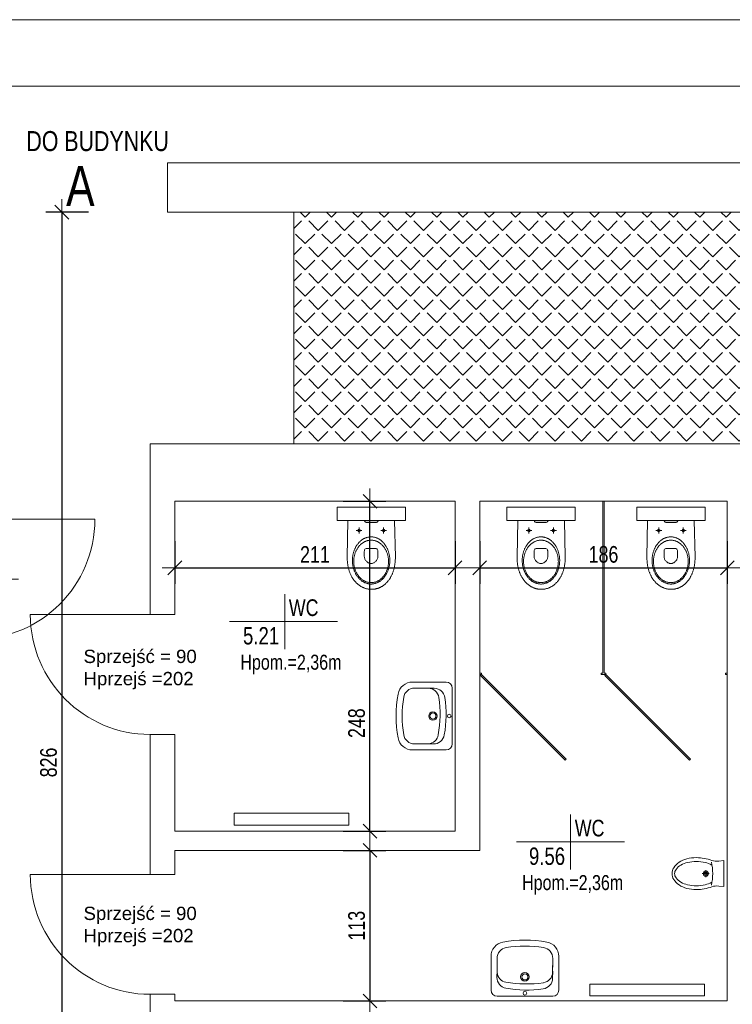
# Model space of a CAD drawing. Header units: millimetres. Extents: x 27490 to 108194, y -40520 to 41185.
# Tile 48 of 65: x 56931 to 57467, y -29899 to -29161. Entities that reach past the tile are written whole.
import ezdxf
from ezdxf.enums import TextEntityAlignment as Align

# ---------------------------------------------------------------- set-up
doc = ezdxf.new("R2010")
doc.units = ezdxf.units.MM
doc.layers.get('0').update_dxf_attribs({"lineweight": 18})
doc.layers.get('Defpoints').update_dxf_attribs({"lineweight": 18})
for name, color, linetype, lineweight in [('BA_drz', 7, 'Continuous', 18), ('BA_met', 7, 'Continuous', 18), ('Cienka', 7, 'Continuous', 18), ('M_Ramki rysunków', 2, 'Continuous', 18), ('PG_WIDOKOWE_CIENKIE', 1, 'Continuous', 18), ('PG_WYMIARY', 1, 'Continuous', 18), ('PG_WYPOSAŻENIE', 1, 'Continuous', 18)]:
    doc.layers.add(name, color=color, linetype=linetype, lineweight=lineweight)
doc.styles.add('BIKTC', font='bikromsw.shx', dxfattribs={"width": 0.8})
doc.styles.add('BIKWYM', font='BIKROMSW.SHX', dxfattribs={"width": 0.8})
doc.styles.add('ROMANS', font='bikromsw.shx', dxfattribs={"width": 0.8})
doc.styles.get("Standard").update_dxf_attribs({"font": 'arial.ttf'})
doc.dimstyles.new('BA_KR_50', dxfattribs={"dimscale": 0.5, "dimtxt": 25, "dimasz": 1.666667, "dimexe": 24, "dimexo": 0, "dimgap": 0, "dimtad": 0, "dimdec": 1, "dimrnd": 0.5, "dimzin": 9, "dimdsep": 46, "dimtxsty": 'BIKWYM', "dimblk": 'WYM-KR', "dimcen": 0, "dimdle": 20, "dimclrd": 256, "dimclre": 256, "dimclrt": 7, "dimadec": 0, "dimazin": 0, "dimtfac": 0.033333, "dimtdec": 1, "dimtmove": 0, "dimatfit": 3, "dimldrblk": 'WYM-KR', "dimfxl": 40, "dimfxlon": 1, "dimtvp": 0.8, "dimtolj": 1, "dimarcsym": 0})

# ---------------------------------------------------------------- blocks, each defined once
blk = doc.blocks.new('dr1h901')
at = {"color": 0}
blk.add_line((-0.5, 0), (-0.5, 1), dxfattribs=at)
blk.add_line((0, 0.3622), (0, -0.2655))
blk.add_arc((-0.5, 0), 1, 0, 90, dxfattribs=at)
blk = doc.blocks.new('A$Cd28b784c')
at = {"lineweight": 18, "transparency": 33554559}
h = blk.add_hatch(color=256, dxfattribs=at)
h.dxf.hatch_style = 1
h.paths.add_polyline_path([(18.54, 22.22), (18.43, 23), (18.14, 23.62), (17.75, 24.08), (17.31, 24.36), (16.9, 24.47), (16.9, 13.87), (17.31, 13.97), (17.75, 14.26), (18.14, 14.72), (18.43, 15.34), (18.54, 16.11)])
at = {"lineweight": 18}
for p, q in [((16.9, 44.83), (6.9, 44.83)), ((6.9, -6.49), (6.9, 44.83)), ((16.9, -6.49), (16.9, 44.83)), ((16.9, -6.49), (6.9, -6.49))]:
    blk.add_line(p, q, dxfattribs=at)
at = {"lineweight": 13}
for p, q in [((44.61, 37.25), (16.9, 36.7)), ((45.21, 37.25), (44.61, 37.25)), ((45.82, 37.23), (45.21, 37.25)), ((46.41, 37.21), (45.82, 37.23)), ((47, 37.18), (46.41, 37.21)), ((47.58, 37.15), (47, 37.18)), ((48.16, 37.1), (47.58, 37.15)), ((48.73, 37.04), (48.16, 37.1)), ((49.3, 36.97), (48.73, 37.04)), ((49.85, 36.9), (49.3, 36.97)), ((24.51, 30.6), (24.51, 26.24)), ((35.01, 29.4), (35.4, 29.67)), ((35.4, 29.67), (35.79, 29.93)), ((35.79, 29.93), (36.19, 30.19)), ((36.19, 30.19), (36.6, 30.43)), ((36.6, 30.43), (37.03, 30.67)), ((37.03, 30.67), (37.46, 30.89)), ((37.46, 30.89), (37.89, 31.11)), ((37.89, 31.11), (38.34, 31.31)), ((37.98, 29.37), (38.39, 29.62)), ((38.34, 31.31), (38.79, 31.51)), ((38.39, 29.62), (38.81, 29.86)), ((38.79, 31.51), (39.26, 31.7)), ((38.81, 29.86), (39.24, 30.09)), ((39.24, 30.09), (39.68, 30.31)), ((39.26, 31.7), (39.73, 31.87)), ((39.68, 30.31), (40.12, 30.52)), ((39.73, 31.87), (40.2, 32.03)), ((40.12, 30.52), (40.58, 30.71)), ((40.2, 32.03), (40.69, 32.19)), ((40.58, 30.71), (41.04, 30.9)), ((40.69, 32.19), (41.18, 32.33)), ((41.04, 30.9), (41.51, 31.07)), ((41.18, 32.33), (41.68, 32.46)), ((41.51, 31.07), (41.99, 31.23)), ((41.68, 32.46), (42.18, 32.58)), ((41.99, 31.23), (42.48, 31.37)), ((42.18, 32.58), (42.69, 32.69)), ((42.48, 31.37), (42.97, 31.51)), ((42.69, 32.69), (43.21, 32.78)), ((42.97, 31.51), (43.48, 31.63)), ((43.21, 32.78), (43.73, 32.87)), ((43.48, 31.63), (43.98, 31.74)), ((43.73, 32.87), (44.26, 32.94)), ((43.98, 31.74), (44.5, 31.83)), ((44.26, 32.94), (44.79, 33)), ((44.5, 31.83), (45.02, 31.91)), ((44.79, 33), (45.32, 33.04)), ((45.02, 31.91), (45.54, 31.98)), ((45.32, 33.04), (45.87, 33.08)), ((45.54, 31.98), (46.07, 32.03)), ((45.87, 33.08), (46.41, 33.1)), ((46.07, 32.03), (46.61, 32.07)), ((46.41, 33.1), (46.96, 33.1)), ((46.61, 32.07), (47.15, 32.09)), ((46.96, 33.1), (47.51, 33.1)), ((47.15, 32.09), (47.7, 32.1)), ((47.51, 33.1), (48.06, 33.08)), ((47.7, 32.1), (47.7, 32.09)), ((47.7, 32.1), (48.24, 32.09)), ((48.06, 33.08), (48.6, 33.04)), ((48.24, 32.09), (48.79, 32.07)), ((48.6, 33.04), (49.13, 33)), ((48.79, 32.07), (49.32, 32.03)), ((49.13, 33), (49.67, 32.94)), ((49.32, 32.03), (49.85, 31.98)), ((49.67, 32.94), (50.19, 32.87)), ((50.4, 36.82), (49.85, 36.9)), ((49.85, 31.98), (50.38, 31.91)), ((50.19, 32.87), (50.71, 32.78)), ((50.38, 31.91), (50.9, 31.83)), ((50.95, 36.72), (50.4, 36.82)), ((50.71, 32.78), (51.23, 32.69)), ((50.9, 31.83), (51.41, 31.74)), ((51.49, 36.62), (50.95, 36.72)), ((51.23, 32.69), (51.74, 32.58)), ((51.41, 31.74), (51.92, 31.63)), ((52.02, 36.51), (51.49, 36.62)), ((51.74, 32.58), (52.24, 32.46)), ((51.92, 31.63), (52.42, 31.51)), ((52.54, 36.4), (52.02, 36.51)), ((52.24, 32.46), (52.74, 32.33)), ((52.42, 31.51), (52.92, 31.37)), ((53.06, 36.27), (52.54, 36.4)), ((52.74, 32.33), (53.23, 32.19)), ((52.92, 31.37), (53.4, 31.23)), ((53.57, 36.14), (53.06, 36.27)), ((53.23, 32.19), (53.72, 32.03)), ((53.4, 31.23), (53.88, 31.07)), ((54.07, 36), (53.57, 36.14)), ((53.72, 32.03), (54.19, 31.87)), ((53.88, 31.07), (54.36, 30.9)), ((54.57, 35.85), (54.07, 36)), ((54.19, 31.87), (54.66, 31.7)), ((54.36, 30.9), (54.82, 30.71)), ((55.05, 35.69), (54.57, 35.85)), ((54.66, 31.7), (55.13, 31.51)), ((54.82, 30.71), (55.27, 30.52)), ((55.53, 35.53), (55.05, 35.69)), ((55.13, 31.51), (55.58, 31.31)), ((55.27, 30.52), (55.72, 30.31)), ((56.01, 35.36), (55.53, 35.53)), ((55.58, 31.31), (56.03, 31.11)), ((55.72, 30.31), (56.16, 30.09)), ((56.47, 35.18), (56.01, 35.36)), ((56.03, 31.11), (56.47, 30.89)), ((56.16, 30.09), (56.59, 29.86)), ((56.93, 34.99), (56.47, 35.18)), ((56.47, 30.89), (56.9, 30.67)), ((56.59, 29.86), (57, 29.62)), ((56.9, 30.67), (57.32, 30.43)), ((57.38, 34.8), (56.93, 34.99)), ((57, 29.62), (57.41, 29.37)), ((57.32, 30.43), (57.73, 30.19)), ((57.83, 34.6), (57.38, 34.8)), ((57.73, 30.19), (58.13, 29.93)), ((58.26, 34.39), (57.83, 34.6)), ((58.13, 29.93), (58.52, 29.67)), ((58.69, 34.17), (58.26, 34.39)), ((58.52, 29.67), (58.91, 29.4)), ((59.11, 33.95), (58.69, 34.17)), ((59.52, 33.72), (59.11, 33.95)), ((59.92, 33.49), (59.52, 33.72)), ((60.32, 33.25), (59.92, 33.49)), ((60.71, 33), (60.32, 33.25)), ((61.09, 32.75), (60.71, 33)), ((61.46, 32.49), (61.09, 32.75)), ((61.82, 32.22), (61.46, 32.49)), ((62.17, 31.95), (61.82, 32.22)), ((62.52, 31.68), (62.17, 31.95)), ((62.85, 31.39), (62.52, 31.68)), ((63.18, 31.11), (62.85, 31.39)), ((63.5, 30.81), (63.18, 31.11)), ((63.81, 30.51), (63.5, 30.81)), ((64.11, 30.21), (63.81, 30.51)), ((64.4, 29.9), (64.11, 30.21)), ((64.69, 29.58), (64.4, 29.9)), ((64.96, 29.26), (64.69, 29.58)), ((17.31, 24.36), (16.9, 24.47)), ((17.75, 24.08), (17.31, 24.36)), ((18.14, 23.62), (17.75, 24.08)), ((18.43, 23), (18.14, 23.62)), ((18.54, 22.22), (18.43, 23)), ((18.54, 16.11), (18.54, 22.22)), ((26.77, 28.42), (22.26, 28.42)), ((23.81, 28.83), (23.69, 28.42)), ((23.69, 28.42), (23.81, 28.01)), ((24.1, 29.13), (23.81, 28.83)), ((23.81, 28.01), (24.1, 27.71)), ((24.51, 29.24), (24.1, 29.13)), ((24.1, 27.71), (24.51, 27.6)), ((24.93, 29.13), (24.51, 29.24)), ((24.51, 27.6), (24.93, 27.71)), ((25.22, 28.83), (24.93, 29.13)), ((24.93, 27.71), (25.22, 28.01)), ((25.33, 28.42), (25.22, 28.83)), ((25.22, 28.01), (25.33, 28.42)), ((29.67, 22.02), (29.79, 22.43)), ((29.79, 22.43), (29.92, 22.84)), ((29.92, 22.84), (30.07, 23.24)), ((30.07, 23.24), (30.24, 23.63)), ((30.24, 23.63), (30.42, 24.02)), ((30.42, 24.02), (30.61, 24.41)), ((30.61, 24.41), (30.82, 24.79)), ((30.82, 24.79), (31.04, 25.16)), ((31.04, 25.16), (31.27, 25.53)), ((31.27, 25.53), (31.52, 25.89)), ((31.52, 25.89), (31.78, 26.25)), ((31.78, 26.25), (32.05, 26.59)), ((32.05, 26.59), (32.33, 26.93)), ((32.22, 22.09), (32.35, 22.5)), ((32.33, 26.93), (32.63, 27.27)), ((32.35, 22.5), (32.5, 22.91)), ((32.5, 22.91), (32.66, 23.32)), ((32.63, 27.27), (32.93, 27.6)), ((32.66, 23.32), (32.84, 23.72)), ((32.84, 23.72), (33.04, 24.11)), ((32.93, 27.6), (33.25, 27.92)), ((33.04, 24.11), (33.25, 24.5)), ((33.25, 27.92), (33.58, 28.23)), ((33.25, 24.5), (33.47, 24.88)), ((33.47, 24.88), (33.71, 25.25)), ((33.58, 28.23), (33.93, 28.53)), ((33.71, 25.25), (33.96, 25.62)), ((33.93, 28.53), (34.28, 28.83)), ((33.96, 25.62), (34.23, 25.98)), ((34.23, 25.98), (34.51, 26.33)), ((34.28, 28.83), (34.64, 29.12)), ((34.51, 26.33), (34.8, 26.67)), ((34.64, 29.12), (35.01, 29.4)), ((34.8, 26.67), (35.11, 27.01)), ((35.11, 27.01), (35.42, 27.34)), ((35.42, 27.34), (35.76, 27.66)), ((35.76, 27.66), (36.1, 27.96)), ((36.1, 27.96), (36.45, 28.27)), ((36.45, 28.27), (36.82, 28.56)), ((36.82, 28.56), (37.2, 28.84)), ((37.2, 28.84), (37.58, 29.11)), ((37.58, 29.11), (37.98, 29.37)), ((37.97, 22.03), (38.05, 22.73)), ((38.05, 22.73), (38.28, 23.27)), ((38.28, 23.27), (38.61, 23.65)), ((38.61, 23.65), (39, 23.9)), ((39, 23.9), (39.42, 24.05)), ((39.42, 24.05), (39.83, 24.12)), ((39.83, 24.12), (40.19, 24.14)), ((40.19, 24.14), (44.04, 24.15)), ((44.04, 24.15), (44.56, 24.12)), ((44.56, 24.12), (45.07, 24.03)), ((45.07, 24.03), (45.57, 23.88)), ((45.57, 23.88), (46.05, 23.68)), ((46.05, 23.68), (46.51, 23.44)), ((46.51, 23.44), (46.94, 23.16)), ((46.94, 23.16), (47.35, 22.84)), ((47.35, 22.84), (47.73, 22.48)), ((47.73, 22.48), (48.08, 22.1)), ((57.41, 29.37), (57.81, 29.11)), ((57.81, 29.11), (58.2, 28.84)), ((58.2, 28.84), (58.58, 28.56)), ((58.58, 28.56), (58.94, 28.27)), ((58.91, 29.4), (59.28, 29.12)), ((58.94, 28.27), (59.3, 27.96)), ((59.28, 29.12), (59.64, 28.83)), ((59.3, 27.96), (59.64, 27.66)), ((59.64, 28.83), (59.99, 28.53)), ((59.64, 27.66), (59.97, 27.34)), ((59.97, 27.34), (60.29, 27.01)), ((59.99, 28.53), (60.34, 28.23)), ((60.29, 27.01), (60.6, 26.67)), ((60.34, 28.23), (60.67, 27.92)), ((60.6, 26.67), (60.89, 26.33)), ((60.67, 27.92), (60.99, 27.6)), ((60.89, 26.33), (61.17, 25.98)), ((60.99, 27.6), (61.29, 27.27)), ((61.17, 25.98), (61.44, 25.62)), ((61.29, 27.27), (61.59, 26.93)), ((61.44, 25.62), (61.69, 25.25)), ((61.59, 26.93), (61.87, 26.59)), ((61.69, 25.25), (61.93, 24.88)), ((61.87, 26.59), (62.15, 26.25)), ((61.93, 24.88), (62.15, 24.5)), ((62.15, 26.25), (62.4, 25.89)), ((62.15, 24.5), (62.36, 24.11)), ((62.36, 24.11), (62.55, 23.72)), ((62.4, 25.89), (62.65, 25.53)), ((62.55, 23.72), (62.73, 23.32)), ((62.65, 25.53), (62.88, 25.16)), ((62.73, 23.32), (62.9, 22.91)), ((62.88, 25.16), (63.1, 24.79)), ((62.9, 22.91), (63.04, 22.5)), ((63.04, 22.5), (63.18, 22.09)), ((63.1, 24.79), (63.31, 24.41)), ((63.31, 24.41), (63.5, 24.02)), ((63.5, 24.02), (63.68, 23.63)), ((63.68, 23.63), (63.85, 23.24)), ((63.85, 23.24), (64, 22.84)), ((64, 22.84), (64.13, 22.43)), ((64.13, 22.43), (64.25, 22.02)), ((65.23, 28.94), (64.96, 29.26)), ((65.48, 28.61), (65.23, 28.94)), ((65.73, 28.28), (65.48, 28.61)), ((65.96, 27.94), (65.73, 28.28)), ((66.19, 27.6), (65.96, 27.94)), ((66.41, 27.25), (66.19, 27.6)), ((66.62, 26.9), (66.41, 27.25)), ((66.82, 26.54), (66.62, 26.9)), ((67, 26.19), (66.82, 26.54)), ((67.18, 25.82), (67, 26.19)), ((67.35, 25.46), (67.18, 25.82)), ((67.51, 25.09), (67.35, 25.46)), ((67.66, 24.71), (67.51, 25.09)), ((67.8, 24.34), (67.66, 24.71)), ((67.93, 23.96), (67.8, 24.34)), ((68.04, 23.57), (67.93, 23.96)), ((68.15, 23.19), (68.04, 23.57)), ((68.25, 22.8), (68.15, 23.19)), ((68.33, 22.4), (68.25, 22.8)), ((68.41, 22.01), (68.33, 22.4)), ((18.43, 15.34), (18.14, 14.72)), ((18.54, 16.11), (18.43, 15.34)), ((29.27, 19.48), (29.3, 19.91)), ((29.27, 19.04), (29.27, 19.48)), ((29.27, 18.6), (29.27, 19.04)), ((29.3, 18.17), (29.27, 18.6)), ((29.3, 19.91), (29.34, 20.34)), ((29.34, 17.74), (29.3, 18.17)), ((29.34, 20.34), (29.4, 20.77)), ((29.4, 17.31), (29.34, 17.74)), ((29.4, 20.77), (29.47, 21.19)), ((29.47, 16.89), (29.4, 17.31)), ((29.47, 21.19), (29.56, 21.61)), ((29.56, 16.47), (29.47, 16.89)), ((29.56, 21.61), (29.67, 22.02)), ((29.67, 16.06), (29.56, 16.47)), ((29.79, 15.65), (29.67, 16.06)), ((29.92, 15.24), (29.79, 15.65)), ((30.07, 14.84), (29.92, 15.24)), ((30.24, 14.44), (30.07, 14.84)), ((31.78, 19.04), (31.79, 19.49)), ((31.79, 18.59), (31.78, 19.04)), ((31.78, 19.04), (31.78, 19.03)), ((31.79, 19.49), (31.82, 19.93)), ((31.82, 18.15), (31.79, 18.59)), ((31.82, 19.93), (31.86, 20.37)), ((31.86, 17.71), (31.82, 18.15)), ((31.86, 20.37), (31.93, 20.81)), ((31.93, 17.27), (31.86, 17.71)), ((31.93, 20.81), (32.01, 21.24)), ((32.01, 16.84), (31.93, 17.27)), ((32.01, 21.24), (32.11, 21.66)), ((32.11, 16.41), (32.01, 16.84)), ((32.11, 21.66), (32.22, 22.09)), ((32.22, 15.99), (32.11, 16.41)), ((32.35, 15.57), (32.22, 15.99)), ((32.5, 15.16), (32.35, 15.57)), ((32.66, 14.76), (32.5, 15.16)), ((37.97, 19.27), (37.97, 22.03)), ((37.97, 16.04), (37.97, 19.27)), ((38.05, 15.34), (37.97, 16.04)), ((37.97, 16.04), (37.97, 16.04)), ((38.28, 14.8), (38.05, 15.34)), ((38.61, 14.42), (38.28, 14.8)), ((46.93, 14.92), (46.5, 14.64)), ((47.34, 15.24), (46.93, 14.92)), ((47.72, 15.59), (47.34, 15.24)), ((48.07, 15.97), (47.72, 15.59)), ((48.38, 16.38), (48.07, 15.97)), ((48.08, 22.1), (48.38, 21.7)), ((48.38, 21.7), (48.65, 21.28)), ((48.65, 16.8), (48.38, 16.38)), ((48.65, 21.28), (48.88, 20.84)), ((48.88, 17.24), (48.65, 16.8)), ((48.88, 20.84), (49.06, 20.4)), ((49.06, 17.69), (48.88, 17.24)), ((49.06, 20.4), (49.2, 19.94)), ((49.2, 18.14), (49.06, 17.69)), ((49.2, 19.94), (49.28, 19.49)), ((49.28, 18.59), (49.2, 18.14)), ((49.28, 19.49), (49.31, 19.04)), ((49.31, 19.04), (49.28, 18.59)), ((62.9, 15.16), (62.73, 14.76)), ((63.04, 15.57), (62.9, 15.16)), ((63.18, 15.99), (63.04, 15.57)), ((63.18, 22.09), (63.29, 21.66)), ((63.29, 16.41), (63.18, 15.99)), ((63.29, 21.66), (63.39, 21.24)), ((63.39, 16.84), (63.29, 16.41)), ((63.39, 21.24), (63.47, 20.81)), ((63.47, 17.27), (63.39, 16.84)), ((63.47, 20.81), (63.53, 20.37)), ((63.53, 17.71), (63.47, 17.27)), ((63.53, 20.37), (63.58, 19.93)), ((63.58, 18.15), (63.53, 17.71)), ((63.58, 19.93), (63.6, 19.49)), ((63.6, 18.59), (63.58, 18.15)), ((63.6, 19.49), (63.61, 19.04)), ((63.61, 19.04), (63.6, 18.59)), ((63.61, 19.04), (63.61, 19.03)), ((63.85, 14.84), (63.68, 14.44)), ((64, 15.24), (63.85, 14.84)), ((64.13, 15.65), (64, 15.24)), ((64.25, 16.06), (64.13, 15.65)), ((64.25, 22.02), (64.36, 21.61)), ((64.36, 16.47), (64.25, 16.06)), ((64.36, 21.61), (64.45, 21.19)), ((64.45, 16.89), (64.36, 16.47)), ((64.45, 21.19), (64.52, 20.77)), ((64.52, 17.31), (64.45, 16.89)), ((64.52, 20.77), (64.58, 20.34)), ((64.58, 17.74), (64.52, 17.31)), ((64.58, 20.34), (64.62, 19.91)), ((64.62, 18.17), (64.58, 17.74)), ((64.62, 19.91), (64.65, 19.48)), ((64.65, 18.6), (64.62, 18.17)), ((64.65, 19.48), (64.66, 19.04)), ((64.66, 19.04), (64.65, 18.6)), ((64.66, 19.04), (64.66, 19.03)), ((67.95, 14.77), (68.06, 15.16)), ((68.06, 15.16), (68.17, 15.55)), ((68.17, 15.55), (68.26, 15.94)), ((68.26, 15.94), (68.34, 16.34)), ((68.34, 16.34), (68.42, 16.73)), ((68.48, 21.61), (68.41, 22.01)), ((68.42, 16.73), (68.48, 17.14)), ((68.53, 21.21), (68.48, 21.61)), ((68.48, 17.14), (68.53, 17.54)), ((68.57, 20.81), (68.53, 21.21)), ((68.53, 17.54), (68.58, 17.94)), ((68.61, 20.4), (68.57, 20.81)), ((68.58, 17.94), (68.61, 18.35)), ((68.63, 19.99), (68.61, 20.4)), ((68.61, 18.35), (68.63, 18.76)), ((68.64, 19.58), (68.63, 19.99)), ((68.63, 18.76), (68.64, 19.17)), ((68.64, 19.17), (68.64, 19.58)), ((17.31, 13.97), (16.9, 13.87)), ((17.75, 14.26), (17.31, 13.97)), ((18.14, 14.72), (17.75, 14.26)), ((26.77, 10.01), (22.26, 10.01)), ((23.81, 10.42), (23.69, 10.01)), ((23.69, 10.01), (23.81, 9.6)), ((24.1, 10.72), (23.81, 10.42)), ((23.81, 9.6), (24.1, 9.3)), ((24.51, 10.83), (24.1, 10.72)), ((24.1, 9.3), (24.51, 9.19)), ((24.51, 12.19), (24.51, 7.83)), ((24.93, 10.72), (24.51, 10.83)), ((24.51, 9.19), (24.93, 9.3)), ((25.22, 10.42), (24.93, 10.72)), ((24.93, 9.3), (25.22, 9.6)), ((25.33, 10.01), (25.22, 10.42)), ((25.22, 9.6), (25.33, 10.01)), ((30.42, 14.05), (30.24, 14.44)), ((30.61, 13.67), (30.42, 14.05)), ((30.82, 13.29), (30.61, 13.67)), ((31.04, 12.92), (30.82, 13.29)), ((31.27, 12.55), (31.04, 12.92)), ((31.52, 12.19), (31.27, 12.55)), ((31.78, 11.83), (31.52, 12.19)), ((32.05, 11.48), (31.78, 11.83)), ((32.33, 11.14), (32.05, 11.48)), ((32.63, 10.81), (32.33, 11.14)), ((32.93, 10.48), (32.63, 10.81)), ((32.84, 14.36), (32.66, 14.76)), ((33.04, 13.96), (32.84, 14.36)), ((33.25, 10.16), (32.93, 10.48)), ((33.25, 13.58), (33.04, 13.96)), ((33.47, 13.2), (33.25, 13.58)), ((33.58, 9.85), (33.25, 10.16)), ((33.71, 12.82), (33.47, 13.2)), ((33.93, 9.54), (33.58, 9.85)), ((33.96, 12.46), (33.71, 12.82)), ((34.28, 9.25), (33.93, 9.54)), ((34.23, 12.1), (33.96, 12.46)), ((34.51, 11.75), (34.23, 12.1)), ((34.64, 8.96), (34.28, 9.25)), ((34.8, 11.4), (34.51, 11.75)), ((35.01, 8.68), (34.64, 8.96)), ((35.11, 11.07), (34.8, 11.4)), ((35.4, 8.41), (35.01, 8.68)), ((35.42, 10.74), (35.11, 11.07)), ((35.79, 8.14), (35.4, 8.41)), ((35.76, 10.42), (35.42, 10.74)), ((36.1, 10.11), (35.76, 10.42)), ((36.19, 7.89), (35.79, 8.14)), ((36.45, 9.81), (36.1, 10.11)), ((36.6, 7.65), (36.19, 7.89)), ((36.82, 9.52), (36.45, 9.81)), ((37.03, 7.41), (36.6, 7.65)), ((37.2, 9.24), (36.82, 9.52)), ((37.46, 7.19), (37.03, 7.41)), ((37.58, 8.97), (37.2, 9.24)), ((37.98, 8.71), (37.58, 8.97)), ((38.39, 8.46), (37.98, 8.71)), ((38.81, 8.21), (38.39, 8.46)), ((39, 14.17), (38.61, 14.42)), ((39.24, 7.99), (38.81, 8.21)), ((39.41, 14.02), (39, 14.17)), ((39.68, 7.77), (39.24, 7.99)), ((39.82, 13.95), (39.41, 14.02)), ((40.12, 7.56), (39.68, 7.77)), ((40.17, 13.93), (39.82, 13.95)), ((40.58, 7.36), (40.12, 7.56)), ((44.01, 13.93), (40.17, 13.93)), ((44.54, 13.96), (44.01, 13.93)), ((45.05, 14.05), (44.54, 13.96)), ((45.55, 14.2), (45.05, 14.05)), ((46.04, 14.39), (45.55, 14.2)), ((46.5, 14.64), (46.04, 14.39)), ((55.27, 7.56), (54.82, 7.36)), ((55.72, 7.77), (55.27, 7.56)), ((56.16, 7.99), (55.72, 7.77)), ((56.59, 8.21), (56.16, 7.99)), ((56.9, 7.41), (56.47, 7.19)), ((57, 8.46), (56.59, 8.21)), ((57.32, 7.65), (56.9, 7.41)), ((57.41, 8.71), (57, 8.46)), ((57.73, 7.89), (57.32, 7.65)), ((57.81, 8.97), (57.41, 8.71)), ((58.13, 8.14), (57.73, 7.89)), ((58.2, 9.24), (57.81, 8.97)), ((58.52, 8.41), (58.13, 8.14)), ((58.58, 9.52), (58.2, 9.24)), ((58.91, 8.68), (58.52, 8.41)), ((58.94, 9.81), (58.58, 9.52)), ((59.28, 8.96), (58.91, 8.68)), ((59.3, 10.11), (58.94, 9.81)), ((59.64, 9.25), (59.28, 8.96)), ((59.64, 10.42), (59.3, 10.11)), ((59.97, 10.74), (59.64, 10.42)), ((59.99, 9.54), (59.64, 9.25)), ((60.29, 11.07), (59.97, 10.74)), ((60.34, 9.85), (59.99, 9.54)), ((60.6, 11.4), (60.29, 11.07)), ((60.67, 10.16), (60.34, 9.85)), ((60.89, 11.75), (60.6, 11.4)), ((60.99, 10.48), (60.67, 10.16)), ((61.17, 12.1), (60.89, 11.75)), ((61.29, 10.81), (60.99, 10.48)), ((61.44, 12.46), (61.17, 12.1)), ((61.59, 11.14), (61.29, 10.81)), ((61.69, 12.82), (61.44, 12.46)), ((61.87, 11.48), (61.59, 11.14)), ((61.93, 13.2), (61.69, 12.82)), ((62.15, 11.83), (61.87, 11.48)), ((62.15, 13.58), (61.93, 13.2)), ((62.36, 13.96), (62.15, 13.58)), ((62.4, 12.19), (62.15, 11.83)), ((62.55, 14.36), (62.36, 13.96)), ((62.65, 12.55), (62.4, 12.19)), ((62.73, 14.76), (62.55, 14.36)), ((62.88, 12.92), (62.65, 12.55)), ((63.1, 13.29), (62.88, 12.92)), ((63.04, 7.24), (63.36, 7.53)), ((63.31, 13.67), (63.1, 13.29)), ((63.5, 14.05), (63.31, 13.67)), ((63.36, 7.53), (63.67, 7.83)), ((63.68, 14.44), (63.5, 14.05)), ((63.67, 7.83), (63.97, 8.14)), ((63.97, 8.14), (64.26, 8.45)), ((64.26, 8.45), (64.54, 8.76)), ((64.54, 8.76), (64.82, 9.08)), ((64.82, 9.08), (65.08, 9.4)), ((65.08, 9.4), (65.34, 9.73)), ((65.34, 9.73), (65.59, 10.07)), ((65.59, 10.07), (65.82, 10.4)), ((65.82, 10.4), (66.05, 10.75)), ((66.05, 10.75), (66.27, 11.09)), ((66.27, 11.09), (66.48, 11.44)), ((66.48, 11.44), (66.68, 11.8)), ((66.68, 11.8), (66.88, 12.16)), ((66.88, 12.16), (67.06, 12.52)), ((67.06, 12.52), (67.23, 12.89)), ((67.23, 12.89), (67.39, 13.26)), ((67.39, 13.26), (67.55, 13.63)), ((67.55, 13.63), (67.69, 14.01)), ((67.69, 14.01), (67.82, 14.39)), ((67.82, 14.39), (67.95, 14.77)), ((16.89, 1.65), (44.61, 1.1)), ((37.89, 6.97), (37.46, 7.19)), ((38.34, 6.76), (37.89, 6.97)), ((38.79, 6.57), (38.34, 6.76)), ((39.26, 6.38), (38.79, 6.57)), ((39.73, 6.21), (39.26, 6.38)), ((40.2, 6.04), (39.73, 6.21)), ((40.69, 5.89), (40.2, 6.04)), ((41.04, 7.18), (40.58, 7.36)), ((41.18, 5.75), (40.69, 5.89)), ((41.51, 7.01), (41.04, 7.18)), ((41.68, 5.62), (41.18, 5.75)), ((41.99, 6.85), (41.51, 7.01)), ((42.18, 5.5), (41.68, 5.62)), ((42.48, 6.7), (41.99, 6.85)), ((42.69, 5.39), (42.18, 5.5)), ((42.97, 6.57), (42.48, 6.7)), ((43.21, 5.29), (42.69, 5.39)), ((43.48, 6.45), (42.97, 6.57)), ((43.73, 5.21), (43.21, 5.29)), ((43.98, 6.34), (43.48, 6.45)), ((44.26, 5.14), (43.73, 5.21)), ((44.5, 6.25), (43.98, 6.34)), ((44.79, 5.08), (44.26, 5.14)), ((45.02, 6.17), (44.5, 6.25)), ((44.61, 1.1), (45.21, 1.1)), ((45.32, 5.03), (44.79, 5.08)), ((45.54, 6.1), (45.02, 6.17)), ((45.21, 1.1), (45.81, 1.11)), ((45.87, 5), (45.32, 5.03)), ((46.07, 6.05), (45.54, 6.1)), ((45.81, 1.11), (46.4, 1.13)), ((46.41, 4.98), (45.87, 5)), ((46.61, 6.01), (46.07, 6.05)), ((46.4, 1.13), (46.99, 1.16)), ((46.96, 4.98), (46.41, 4.98)), ((47.15, 5.99), (46.61, 6.01)), ((47.51, 4.98), (46.96, 4.98)), ((46.96, 4.98), (46.96, 4.97)), ((46.99, 1.16), (47.56, 1.2)), ((47.7, 5.98), (47.15, 5.99)), ((48.06, 5), (47.51, 4.98)), ((47.56, 1.2), (48.14, 1.25)), ((48.24, 5.99), (47.7, 5.98)), ((47.7, 5.98), (47.7, 5.97)), ((48.6, 5.03), (48.06, 5)), ((48.14, 1.25), (48.7, 1.3)), ((48.79, 6.01), (48.24, 5.99)), ((49.13, 5.08), (48.6, 5.03)), ((48.7, 1.3), (49.26, 1.37)), ((49.32, 6.05), (48.79, 6.01)), ((49.67, 5.14), (49.13, 5.08)), ((49.26, 1.37), (49.82, 1.44)), ((49.85, 6.1), (49.32, 6.05)), ((50.19, 5.21), (49.67, 5.14)), ((49.82, 1.44), (50.36, 1.53)), ((50.38, 6.17), (49.85, 6.1)), ((50.71, 5.29), (50.19, 5.21)), ((50.36, 1.53), (50.9, 1.62)), ((50.9, 6.25), (50.38, 6.17)), ((51.23, 5.39), (50.71, 5.29)), ((51.41, 6.34), (50.9, 6.25)), ((50.9, 1.62), (51.44, 1.72)), ((51.74, 5.5), (51.23, 5.39)), ((51.92, 6.45), (51.41, 6.34)), ((51.44, 1.72), (51.96, 1.83)), ((52.24, 5.62), (51.74, 5.5)), ((52.42, 6.57), (51.92, 6.45)), ((51.96, 1.83), (52.48, 1.95)), ((52.74, 5.75), (52.24, 5.62)), ((52.92, 6.7), (52.42, 6.57)), ((52.48, 1.95), (52.99, 2.07)), ((53.23, 5.89), (52.74, 5.75)), ((53.4, 6.85), (52.92, 6.7)), ((52.99, 2.07), (53.5, 2.2)), ((53.72, 6.04), (53.23, 5.89)), ((53.88, 7.01), (53.4, 6.85)), ((53.5, 2.2), (54, 2.35)), ((54.19, 6.21), (53.72, 6.04)), ((54.36, 7.18), (53.88, 7.01)), ((54, 2.35), (54.49, 2.49)), ((54.66, 6.38), (54.19, 6.21)), ((54.82, 7.36), (54.36, 7.18)), ((54.49, 2.49), (54.97, 2.65)), ((55.13, 6.57), (54.66, 6.38)), ((54.97, 2.65), (55.45, 2.81)), ((55.58, 6.76), (55.13, 6.57)), ((55.45, 2.81), (55.92, 2.99)), ((56.03, 6.97), (55.58, 6.76)), ((55.92, 2.99), (56.38, 3.17)), ((56.47, 7.19), (56.03, 6.97)), ((56.38, 3.17), (56.84, 3.35)), ((56.84, 3.35), (57.28, 3.55)), ((57.28, 3.55), (57.72, 3.75)), ((57.72, 3.75), (58.15, 3.95)), ((58.15, 3.95), (58.58, 4.17)), ((58.58, 4.17), (58.99, 4.39)), ((58.99, 4.39), (59.4, 4.62)), ((59.4, 4.62), (59.8, 4.85)), ((59.8, 4.85), (60.2, 5.09)), ((60.2, 5.09), (60.58, 5.34)), ((60.58, 5.34), (60.96, 5.59)), ((60.96, 5.59), (61.32, 5.85)), ((61.32, 5.85), (61.68, 6.12)), ((61.68, 6.12), (62.04, 6.39)), ((62.04, 6.39), (62.38, 6.67)), ((62.38, 6.67), (62.71, 6.95)), ((62.71, 6.95), (63.04, 7.24))]:
    blk.add_line(p, q, dxfattribs=at)
blk = doc.blocks.new('A$Cf7835451')
at = {"layer": 'PG_WIDOKOWE_CIENKIE', "lineweight": 18}
for p, q in [((0, 4.55), (0, 46.36)), ((29.97, 50.9), (4.55, 50.9)), ((13.56, 46.28), (18.9, 46.36)), ((17.27, 46.25), (17.27, 46.33)), ((18.09, 46.3), (28.43, 46.46)), ((19.09, 46.31), (19.09, 46.36)), ((24.43, 46.36), (21.8, 46.36)), ((21.8, 46.36), (21.8, 46.36)), ((21.82, 46.36), (21.82, 46.36)), ((22.54, 46.36), (22.54, 46.41)), ((23.62, 46.36), (23.62, 46.38)), ((29.97, 0), (4.55, 0)), ((14.2, 4.47), (19.54, 4.55)), ((17.27, 4.51), (17.27, 4.6)), ((28.43, 4.55), (19.09, 4.55))]:
    blk.add_line(p, q, dxfattribs=at)
for centre, radius in [((2.27, 25.45), 1.36), ((14.54, 25.45), 3.18), ((14.54, 25.45), 2.27)]:
    blk.add_circle(centre, radius, dxfattribs=at)
for centre, radius, start, end in [((4.55, 46.36), 4.55, 90, 180), ((13.68, 38.1), 8.18, 90.87473, 171.72059), ((18.21, 38.12), 8.18, 90.87473, 171.72059), ((28.43, 38.18), 8.18, 9.15413, 90), ((29.97, 40), 10.91, 10.24035, 90), ((92.84, 26.58), 88.17, 171.72059, 190.02886), ((97.37, 26.6), 88.17, 171.72059, 190.02886), ((-50.54, 25.45), 88.17, 350.84587, 9.15413), ((-50.54, 25.45), 92.72, 349.75965, 10.24035), ((14.07, 12.65), 8.18, 190.02886, 270.87473), ((18.6, 12.67), 8.18, 190.02886, 264.7924), ((28.43, 12.73), 8.18, 270, 350.84587), ((29.97, 10.91), 10.91, 270, 349.75965), ((4.55, 4.55), 4.55, 180, 270)]:
    blk.add_arc(centre, radius, start, end, dxfattribs=at)
blk = doc.blocks.new('A$C29037962')
at = {"layer": 'PG_WYPOSAŻENIE', "lineweight": 18}
for p, q in [((12.03, 16.29), (12.03, 11.01)), ((9.39, 13.65), (14.66, 13.65))]:
    blk.add_line(p, q, dxfattribs=at)
blk.add_lwpolyline([(0, 20.69, -0.066486), (0.97, 27.98, -0.079028), (3.52, 33.64, -0.107158), (7.72, 37.75, -0.141632), (12.03, 39, -0.141632), (16.33, 37.75, -0.107158), (20.53, 33.64, -0.079028), (23.08, 27.98, -0.066486), (24.05, 20.69, -0.082267), (21.92, 9.02, 0.113756), (21.32, 3.96), (21.75, 0), (2.3, 0), (2.73, 3.96, 0.113756), (2.13, 9.02, -0.082267)], format="xyb", close=True, dxfattribs=at)
for points in [[(5.68, 8.96, -0.003664), (5.59, 9.12, -0.070396), (3.67, 14.1, -0.05666), (2.93, 20.69, -0.05666), (3.67, 27.27, -0.070396), (5.59, 32.26, -0.106167), (8.87, 36, -0.161429), (12.03, 37.05, -0.161429), (15.18, 36, -0.106167), (18.46, 32.26, -0.070396), (20.38, 27.27, -0.05666), (21.13, 20.69, -0.05666), (20.38, 14.1, -0.070396), (18.46, 9.12, -0.003664), (18.37, 8.96, -0.161429)], [(0, 20.69, -0.071321), (0, 20.69)]]:
    blk.add_lwpolyline(points, format="xyb", dxfattribs=at)
for radius in [1.95, 1.17]:
    blk.add_circle((12.03, 13.65), radius, dxfattribs=at)
blk.add_arc((12.03, 47.92), 39.47, 257.33219, 282.66781, dxfattribs=at)
blk = doc.blocks.new('bikmet')
blk.add_line((0, 1.65), (0, -1.65))
at = {"style": 'ROMANS', "width": 0.8}
blk.add_attdef('NRPOM', text='', height=1, dxfattribs=at).set_placement((-0.333, 0.333), align=Align.RIGHT)
blk.add_attdef('NWAPOM', (0.25, 0.333), '', height=1, dxfattribs=at)
blk.add_attdef('RAREA', text='', height=1.042, dxfattribs=at).set_placement((-0.333, -0.333), align=Align.TOP_RIGHT)
blk.add_attdef('PODLOGA', text='', height=1.042, dxfattribs=at).set_placement((0.25, -0.333), align=Align.TOP_LEFT)
blk = doc.blocks.new('WYM-KR')
at = {"linetype": 'ByBlock'}
blk.add_line((11.52, 0), (-11.52, 0), dxfattribs=at)
at = {"color": 7, "linetype": 'ByBlock'}
blk.add_line((6.24, 6.24), (-6.24, -6.24), dxfattribs=at)
blk = doc.blocks.new('*D585')
at = {"layer": 'Defpoints', "color": 0, "transparency": 16777216}
for p in [(57047.94, -29784), (57047.94, -29897), (57194.52, -29897)]:
    blk.add_point(p, dxfattribs=at)
at = {"layer": 'PG_WYMIARY', "lineweight": -2, "transparency": 16777216}
for p, q in [((57174.52, -29784), (57206.52, -29784)), ((57194.52, -29784.83), (57194.52, -29896.17)), ((57174.52, -29897), (57206.52, -29897))]:
    blk.add_line(p, q, dxfattribs=at)
at = {"layer": 'PG_WYMIARY', "lineweight": -2, "transparency": 16777216, "xscale": 0.8333333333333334, "yscale": 0.8333333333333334, "zscale": 0.8333333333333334}
for p, rotation in [((57194.52, -29784), 90), ((57194.52, -29897), 270)]:
    blk.add_blockref('WYM-KR', p, dxfattribs=dict(at, rotation=rotation))
at = {"layer": 'PG_WYMIARY', "color": 7, "transparency": 16777216, "insert": (57184.52, -29840.5), "char_height": 12.5, "attachment_point": 5, "rotation": 90, "style": 'BIKWYM'}
blk.add_mtext('\\A1;113', dxfattribs=at)
blk = doc.blocks.new('*D586')
at = {"layer": 'Defpoints', "color": 0, "transparency": 16777216}
for p in [(57047.94, -29522), (57194.52, -29522), (57047.94, -29769.5)]:
    blk.add_point(p, dxfattribs=at)
at = {"layer": 'PG_WYMIARY', "lineweight": -2, "transparency": 16777216}
for p, q in [((57174.52, -29522), (57206.52, -29522)), ((57194.52, -29768.67), (57194.52, -29522.83)), ((57174.52, -29769.5), (57206.52, -29769.5))]:
    blk.add_line(p, q, dxfattribs=at)
at = {"layer": 'PG_WYMIARY', "lineweight": -2, "transparency": 16777216, "xscale": 0.8333333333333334, "yscale": 0.8333333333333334, "zscale": 0.8333333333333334}
for p, rotation in [((57194.52, -29522), 90), ((57194.52, -29769.5), 270)]:
    blk.add_blockref('WYM-KR', p, dxfattribs=dict(at, rotation=rotation))
at = {"layer": 'PG_WYMIARY', "color": 7, "transparency": 16777216, "insert": (57184.52, -29688.51), "char_height": 12.5, "attachment_point": 5, "rotation": 90, "style": 'BIKWYM'}
blk.add_mtext('\\A1;248', dxfattribs=at)
blk = doc.blocks.new('*D587')
at = {"layer": 'Defpoints', "color": 0, "transparency": 16777216}
for p in [(57047.94, -29522), (57258.44, -29522), (57258.44, -29571.92)]:
    blk.add_point(p, dxfattribs=at)
at = {"layer": 'PG_WYMIARY', "lineweight": -2, "transparency": 16777216}
for p, q in [((57047.94, -29551.92), (57047.94, -29583.92)), ((57258.44, -29551.92), (57258.44, -29583.92)), ((57048.78, -29571.92), (57257.61, -29571.92))]:
    blk.add_line(p, q, dxfattribs=at)
at = {"layer": 'PG_WYMIARY', "lineweight": -2, "transparency": 16777216, "xscale": 0.8333333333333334, "yscale": 0.8333333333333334, "zscale": 0.8333333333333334, "rotation": 180}
blk.add_blockref('WYM-KR', (57047.94, -29571.92), dxfattribs=at)
at = {"layer": 'PG_WYMIARY', "lineweight": -2, "transparency": 16777216, "xscale": 0.8333333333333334, "yscale": 0.8333333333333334, "zscale": 0.8333333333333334}
blk.add_blockref('WYM-KR', (57258.44, -29571.92), dxfattribs=at)
at = {"layer": 'PG_WYMIARY', "color": 7, "transparency": 16777216, "insert": (57153.19, -29561.92), "char_height": 12.5, "attachment_point": 5, "style": 'BIKWYM'}
blk.add_mtext('\\A1;211', dxfattribs=at)
blk = doc.blocks.new('*D588')
at = {"layer": 'Defpoints', "color": 0, "transparency": 16777216}
for p in [(57276.94, -29522), (57462.94, -29522), (57462.94, -29571.92)]:
    blk.add_point(p, dxfattribs=at)
at = {"layer": 'PG_WYMIARY', "lineweight": -2, "transparency": 16777216}
for p, q in [((57276.94, -29551.92), (57276.94, -29583.92)), ((57462.94, -29551.92), (57462.94, -29583.92)), ((57277.78, -29571.92), (57462.11, -29571.92))]:
    blk.add_line(p, q, dxfattribs=at)
at = {"layer": 'PG_WYMIARY', "lineweight": -2, "transparency": 16777216, "xscale": 0.8333333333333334, "yscale": 0.8333333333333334, "zscale": 0.8333333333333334, "rotation": 180}
blk.add_blockref('WYM-KR', (57276.94, -29571.92), dxfattribs=at)
at = {"layer": 'PG_WYMIARY', "lineweight": -2, "transparency": 16777216, "xscale": 0.8333333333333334, "yscale": 0.8333333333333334, "zscale": 0.8333333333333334}
blk.add_blockref('WYM-KR', (57462.94, -29571.92), dxfattribs=at)
at = {"layer": 'PG_WYMIARY', "color": 7, "transparency": 16777216, "insert": (57369.94, -29561.92), "char_height": 12.5, "attachment_point": 5, "style": 'BIKWYM'}
blk.add_mtext('\\A1;186', dxfattribs=at)
blk = doc.blocks.new('*D595')
at = {"layer": 'Defpoints', "color": 0, "transparency": 16777216}
for p in [(57042.44, -29305), (56682.44, -30131), (56963.16, -30131)]:
    blk.add_point(p, dxfattribs=at)
at = {"layer": 'PG_WYMIARY', "lineweight": -2, "transparency": 16777216}
for p, q in [((56983.16, -29305), (56951.16, -29305)), ((56963.16, -29305.83), (56963.16, -30130.17)), ((56943.16, -30131), (56975.16, -30131))]:
    blk.add_line(p, q, dxfattribs=at)
at = {"layer": 'PG_WYMIARY', "lineweight": -2, "transparency": 16777216, "xscale": 0.8333333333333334, "yscale": 0.8333333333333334, "zscale": 0.8333333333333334}
for p, rotation in [((56963.16, -29305), 90), ((56963.16, -30131), 270)]:
    blk.add_blockref('WYM-KR', p, dxfattribs=dict(at, rotation=rotation))
at = {"layer": 'PG_WYMIARY', "color": 7, "transparency": 16777216, "insert": (56953.16, -29718), "char_height": 12.5, "attachment_point": 5, "rotation": 90, "style": 'BIKWYM'}
blk.add_mtext('\\A1;826', dxfattribs=at)

msp = doc.modelspace()

# ---------------------------------------------------------------- hatches: boundary and pattern name
at = {"lineweight": 20, "true_color": 0x939598}
h = msp.add_hatch(dxfattribs=at)
h.set_pattern_fill('ANGLE', color=252, scale=2, angle=45)
h.set_pattern_definition([(45, (0, 0), (-9.8782817, 9.8782817), [10.16, -3.81]), (135, (0, 0), (-9.8782817, -9.8782817), [10.16, -3.81])])
h.paths.add_polyline_path([(57137.44, -29479), (57521.44, -29479), (57521.44, -29305), (57137.44, -29305)])

# ---------------------------------------------------------------- linework, layer by layer
at = {"lineweight": 20}
for p, q in [((57042.44, -29268.07), (57042.44, -29305)), ((57042.44, -29305), (57137.44, -29305)), ((57137.44, -29305), (57151.44, -29305)), ((57151.44, -29305), (57521.44, -29305)), ((57029.44, -29607), (57029.44, -29479)), ((57137.44, -29479), (57029.44, -29479)), ((57047.94, -29607), (57047.94, -29522)), ((57047.94, -29522), (57258.44, -29522)), ((57258.44, -29769.5), (57258.44, -29522)), ((57276.94, -29784), (57276.94, -29522)), ((57276.94, -29522), (57462.94, -29522)), ((57369.44, -29522), (57369.44, -29651)), ((57370.44, -29522), (57370.44, -29651)), ((57462.94, -29897), (57462.94, -29522)), ((57038.69, -29607), (56939.44, -29607)), ((57047.94, -29607), (57029.44, -29607)), ((57276.94, -29651), (57278.19, -29651)), ((57276.94, -29652), (57278.19, -29652)), ((57277.49, -29652.71), (57278.19, -29652)), ((57278.19, -29651), (57278.19, -29652)), ((57278.19, -29652), (57341.83, -29715.64)), ((57368.19, -29651), (57369.44, -29651)), ((57368.19, -29651), (57368.19, -29652)), ((57368.19, -29652), (57371.69, -29652)), ((57370.44, -29651), (57371.69, -29651)), ((57370.99, -29652.71), (57371.69, -29652)), ((57371.69, -29651), (57371.69, -29652)), ((57371.69, -29652), (57435.33, -29715.64)), ((57461.69, -29651), (57462.94, -29651)), ((57461.69, -29651), (57461.69, -29652)), ((57461.69, -29652), (57462.94, -29652)), ((57277.49, -29652.71), (57341.12, -29716.35)), ((57370.99, -29652.71), (57434.62, -29716.35)), ((57029.44, -29802), (57029.44, -29697)), ((57047.94, -29697), (57029.44, -29697)), ((57047.94, -29769.5), (57047.94, -29697)), ((57341.12, -29716.35), (57341.83, -29715.64)), ((57434.62, -29716.35), (57435.33, -29715.64)), ((57258.44, -29769.5), (57047.94, -29769.5)), ((57047.94, -29802), (57047.94, -29784)), ((57047.94, -29784), (57276.94, -29784)), ((57038.69, -29802), (56939.44, -29802)), ((57047.94, -29802), (57029.44, -29802)), ((57029.44, -29947), (57029.44, -29892)), ((57047.94, -29892), (57029.44, -29892)), ((57047.94, -29897), (57047.94, -29892)), ((57047.94, -29897), (57462.94, -29897))]:
    msp.add_line(p, q, dxfattribs=at)
msp.add_line((57042.44, -29268.07), (57567.4, -29268.07))
msp.add_lwpolyline([(57137.44, -29479), (57521.44, -29479), (57521.44, -29305), (57137.44, -29305)], close=True, dxfattribs=at)
at = {"color": 4}
for points in [[(57178.68, -29765.04), (57092.44, -29765.04), (57092.44, -29756.15), (57178.68, -29756.15)], [(57445.87, -29893.26), (57359.64, -29893.26), (57359.64, -29884.36), (57445.87, -29884.36)]]:
    msp.add_lwpolyline(points, close=True, dxfattribs=at)
at = {"layer": 'BA_met', "color": 18, "true_color": 0x000000}
for p, q in [((57089.05, -29612.25), (57170.19, -29612.25)), ((57304.67, -29777.67), (57385.81, -29777.67))]:
    msp.add_line(p, q, dxfattribs=at)
at = {"layer": 'Cienka'}
for centre in [(57029.44, -29607), (57029.44, -29802)]:
    msp.add_arc(centre, 90, 180, 270, dxfattribs=at)
at = {"layer": 'Defpoints', "color": 18, "lineweight": 18, "true_color": 0x000000}
msp.add_lwpolyline([(54495.32, -29160.59), (58695.32, -29160.59), (58695.32, -32130.59), (54495.32, -32130.59)], close=True, dxfattribs=at)
at = {"layer": 'M_Ramki rysunków'}
msp.add_lwpolyline([(54795.32, -32080.59), (54795.32, -29210.59), (58645.32, -29210.59), (58645.32, -32080.59)], close=True, dxfattribs=at)

# ---------------------------------------------------------------- block references
at = {"layer": 'BA_drz', "color": 18, "true_color": 0x000000, "xscale": 90, "yscale": 90, "zscale": -90, "rotation": 270}
msp.add_blockref('dr1h901', (56897.94, -29580.5), dxfattribs=at)
at = {"layer": 'BA_met', "color": 18, "true_color": 0x000000, "xscale": 12.5, "yscale": 12.5, "zscale": 12.5}
for p, values in [((57130.47, -29612.25), {'NWAPOM': 'WC', 'RAREA': '5.21'}), ((57345.24, -29777.67), {'NWAPOM': 'WC', 'RAREA': '9.56'})]:
    msp.add_blockref('bikmet', p, dxfattribs=at).add_auto_attribs(values)
at = {"layer": 'PG_WIDOKOWE_CIENKIE', "lineweight": 30, "rotation": 270}
for p in [(57176.36, -29519.43), (57303.92, -29519.43), (57401.45, -29519.43)]:
    msp.add_blockref('A$Cd28b784c', p, dxfattribs=at)
at = {"layer": 'PG_WIDOKOWE_CIENKIE', "lineweight": 30, "xscale": -1}
msp.add_blockref('A$Cf7835451', (57256.37, -29708.6), dxfattribs=at)
at = {"layer": 'PG_WIDOKOWE_CIENKIE', "lineweight": 30, "xscale": -1, "rotation": 270}
msp.add_blockref('A$Cf7835451', (57285.45, -29893.46), dxfattribs=at)
at = {"layer": 'PG_WYPOSAŻENIE', "rotation": 89.99999999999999}
msp.add_blockref('A$C29037962', (57460.4, -29813.45), dxfattribs=at)

# ---------------------------------------------------------------- texts
at = {"char_height": 10, "attachment_point": 1}
for insert in [(56979.41, -29633.39), (56979.41, -29826.25)]:
    msp.add_mtext_dynamic_manual_height_columns('Sprzejść = 90\\PHprzejś =202', width=650.6795, gutter_width=50, heights=[0], dxfattribs=dict(at, insert=insert))
at = {"layer": 'Cienka', "color": 7, "lineweight": 0, "attachment_point": 5, "style": 'BIKWYM'}
for s, insert, char_height in [('\\A1;DO BUDYNKU', (56989.97, -29251.79), 15), ('\\A1;A', (56977.01, -29285.36), 30)]:
    msp.add_mtext(s, dxfattribs=dict(at, insert=insert, char_height=char_height))
at = {"layer": 'PG_WYPOSAŻENIE', "color": 18, "true_color": 0x000000, "char_height": 11.25, "attachment_point": 1, "rotation": 360, "style": 'BIKTC'}
for insert in [(57097.2, -29637.13), (57308.8, -29802.52)]:
    msp.add_mtext_dynamic_manual_height_columns('Hpom.=2,36m', width=976.0193, gutter_width=75, heights=[0], dxfattribs=dict(at, insert=insert))

# ---------------------------------------------------------------- dimensions: what is measured, and where the dimension line sits
at = {"layer": 'PG_WYMIARY'}
for base, p1, p2, picture, middle in [((56963.16, -30131), (57042.44, -29305), (56682.44, -30131), '*D595', (56953.16, -29718)), ((57194.52, -29897), (57047.94, -29784), (57047.94, -29897), '*D585', (57184.52, -29840.5))]:
    dim = msp.add_linear_dim(base=base, p1=p1, p2=p2, angle=90, dimstyle='BA_KR_50', override={"dimdec": 0, "dimtmove": 1}, dxfattribs=at)
    dim.commit()
    dim.dimension.update_dxf_attribs({"geometry": picture, "text_midpoint": middle})
dim = msp.add_linear_dim(base=(57194.52134851, -29521.99967447), p1=(57047.94237237, -29769.49967447), p2=(57047.94237237, -29521.99967447), angle=90, dimstyle='BA_KR_50', override={"dimdec": 0, "dimtmove": 1}, dxfattribs=at)
dim.commit()
dim.dimension.update_dxf_attribs({"geometry": '*D586', "text_midpoint": (57194.52134851, -29688.5118458), "dimtype": 160})
for base, p1, p2, picture, middle in [((57258.44237237, -29571.91622188), (57047.94237237, -29521.99967447), (57258.44237237, -29521.99967447), '*D587', (57153.19237237, -29561.91622188)), ((57462.94, -29571.92), (57276.94, -29522), (57462.94, -29522), '*D588', (57369.94, -29561.92))]:
    dim = msp.add_linear_dim(base=base, p1=p1, p2=p2, dimstyle='BA_KR_50', override={"dimdec": 0, "dimtmove": 1}, dxfattribs=at)
    dim.commit()
    dim.dimension.update_dxf_attribs({"geometry": picture, "text_midpoint": middle})

doc.saveas('drawing.dxf')
